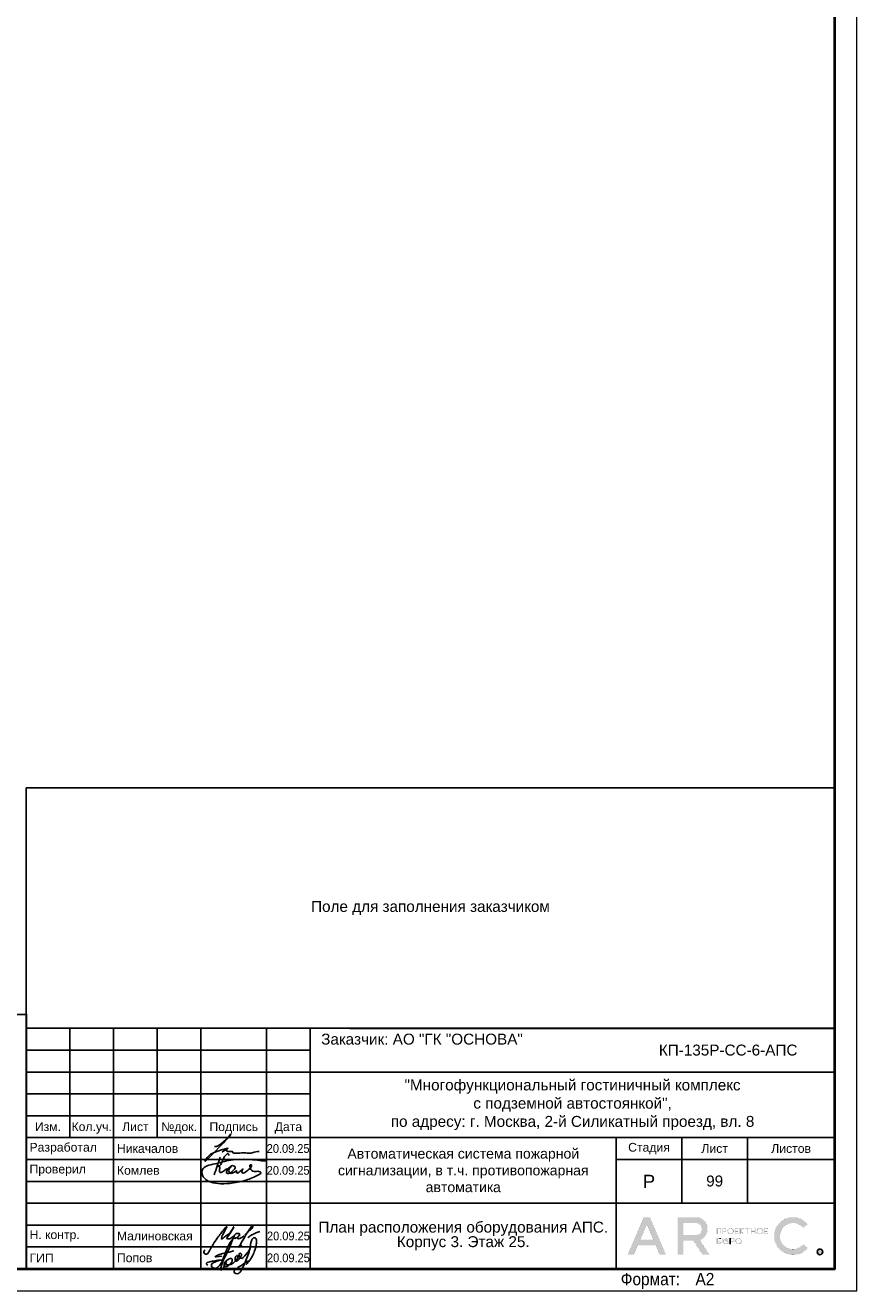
# Model space of a CAD drawing. Header units: millimetres. Extents: x -195178 to 1761886, y 140622 to 301105.
# Tile 116 of 131: x 1393003 to 1412022, y 182305 to 211237. Entities that reach past the tile are written whole.
import ezdxf
from ezdxf.enums import TextEntityAlignment as Align

# ---------------------------------------------------------------- set-up
doc = ezdxf.new("R2010")
doc.units = ezdxf.units.MM
doc.layers.get('Defpoints').update_dxf_attribs({"color": 252})
for name, color, linetype, lineweight in [('DB CP Оформление', 7, 'Continuous', 25), ('Охрана входов', 252, 'Continuous', 30), ('Рамка', 7, 'Continuous', 18)]:
    doc.layers.add(name, color=color, linetype=linetype, lineweight=lineweight)
doc.layers.add('DB CP Подписи', color=7, linetype='Continuous', lineweight=25, true_color=0x0a45f5)
doc.layers.add('Автоматика', color=1, linetype='Continuous')
doc.layers.add('формат', color=250, linetype='Continuous')
doc.styles.add('Arial', font='arial.ttf', dxfattribs={"width": 0.9, "height": 699.9999999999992})
doc.styles.add('CP.Text', font='arial.ttf')
doc.styles.add('CP.Text дата', font='arial.ttf', dxfattribs={"width": 0.9})

# ---------------------------------------------------------------- blocks, each defined once
blk = doc.blocks.new('*U57')
at = {"color": 0, "lineweight": 0}
blk.add_lwpolyline([(-841, 3.464264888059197e-14), (6.661338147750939e-14, 6.661338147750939e-14), (-1.377945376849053e-14, 594.0000000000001), (-841.0000000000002, 594.0000000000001)], close=True, dxfattribs=at)
at = {"lineweight": 40}
blk.add_lwpolyline([(-821, 5.000000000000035), (-4.999999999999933, 5.000000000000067), (-5.000000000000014, 589.0000000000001), (-821.0000000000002, 589.0000000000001)], close=True, dxfattribs=at)
at = {"style": 'Arial', "width": 0.9}
blk.add_text('Формат:', height=2.8, dxfattribs=at).set_placement((-53.97311837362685, 1.250000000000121))
at = {"style": 'Arial', "width": 0.9, "flags": 8}
blk.add_attdef('FORMAT', (-36.87188609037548, 1.257088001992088), '', height=2.8, dxfattribs=at)
blk = doc.blocks.new('Попов')
at = {"layer": 'DB CP Подписи', "color": 160, "true_color": 0x0a45f5}
for points in [[(7.394956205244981, 7.032094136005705), (4.284556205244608, 0.8400941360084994), (3.982156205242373, 0.4944941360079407), (3.665356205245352, 0.2583778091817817), (3.190156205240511, 0.09837780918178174), (2.801356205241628, 0.2064941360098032), (2.509696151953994, 0.451294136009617), (2.383756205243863, 0.7680941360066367), (2.429696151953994, 0.9984941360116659), (2.62855620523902, 1.243294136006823), (3.319756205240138, 1.603294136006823), (3.895756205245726, 1.848094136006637), (4.370956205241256, 1.992094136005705), (4.918156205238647, 1.992094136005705)], [(5.979696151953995, 4.069175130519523), (4.859696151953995, -0.1216221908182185), (5.311356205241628, 0.624094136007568), (5.311356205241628, 0.8688941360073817), (5.624396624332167, 1.697142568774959), (6.247356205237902, 2.150494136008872), (6.650556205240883, 2.323294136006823), (6.909756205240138, 2.323294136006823), (7.125756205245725, 2.150494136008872), (7.125756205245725, 1.747294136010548), (6.82335620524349, 1.243294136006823), (6.333756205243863, 0.7968941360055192), (5.714556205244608, 0.5088941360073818), (5.412156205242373, 0.5952941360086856), (5.49855620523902, 1.286494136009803), (5.817585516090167, 1.879286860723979), (5.714556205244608, 1.286494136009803), (5.829756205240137, 0.9552941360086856), (6.146556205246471, 0.8832941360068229), (6.794556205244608, 1.012894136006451), (7.528956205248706, 1.459294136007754), (8.119356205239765, 2.064094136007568), (8.407356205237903, 2.510494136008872), (8.407356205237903, 2.899294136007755), (8.320956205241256, 3.028894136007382), (8.090556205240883, 2.956894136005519), (7.816956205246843, 2.366494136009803), (7.816956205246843, 1.963294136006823), (7.989756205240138, 1.776094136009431), (8.364156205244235, 1.891294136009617), (8.82495620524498, 2.323294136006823), (9.055356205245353, 2.697694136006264), (9.271356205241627, 3.302494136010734), (9.012156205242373, 3.561694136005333), (8.882556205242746, 3.561694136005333), (8.709696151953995, 3.3600941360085), (8.709696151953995, 2.978377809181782), (9.039696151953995, 2.408377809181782), (10.349696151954, 3.378377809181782), (11.11969615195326, 4.410259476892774), (11.27818451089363, 5.133235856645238), (11.35539592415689, 5.654323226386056), (11.38831620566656, 5.819447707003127), (11.35539592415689, 5.654323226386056)], [(7.394956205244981, 7.032094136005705), (6.962956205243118, 6.427294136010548), (4.918156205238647, 1.992094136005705)], [(8.094156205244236, 0.03369413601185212), (8.828556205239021, 0.5520941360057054), (9.980556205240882, 1.272094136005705), (10.85895620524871, 1.761694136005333), (10.41255620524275, 1.084894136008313), (11.57895620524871, 2.611294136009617), (12.16935620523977, 3.84969413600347), (12.471756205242, 4.713694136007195), (12.629696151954, 5.419294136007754), (12.689696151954, 6.2400941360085), (12.54375620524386, 6.945694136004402), (12.34215620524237, 7.075294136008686), (12.03975620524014, 7.075294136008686), (11.64969615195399, 6.6000941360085), (11.379696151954, 5.779294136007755), (11.21895620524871, 4.728094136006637), (10.72935620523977, 3.014494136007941), (9.418956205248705, 0.0336941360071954)], [(3.521356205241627, 2.971294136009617), (3.294445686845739, 2.859738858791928), (4.789696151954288, 2.859738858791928)], [(3.521356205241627, 2.971294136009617), (4.126156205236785, 3.244894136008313), (4.932556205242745, 3.475294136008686), (6.444556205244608, 3.835294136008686), (7.495756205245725, 4.080094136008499)], [(1.534156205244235, 0.8688941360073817), (1.303756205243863, 1.041694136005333), (1.217356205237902, 1.214494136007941), (1.447756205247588, 1.416094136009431), (2.038156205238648, 1.603294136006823), (2.815756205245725, 1.761694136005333), (3.506956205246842, 1.876894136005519), (4.357209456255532, 1.989153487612), (4.918156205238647, 1.992094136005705)]]:
    blk.add_spline(points, degree=3, dxfattribs=at)
at = {"layer": 'DB CP Подписи'}
blk.add_spline([(8.094156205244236, 0.03369413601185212), (7.791756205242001, -0.2544480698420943), (7.618956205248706, -0.4847058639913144), (7.618956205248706, -0.8015058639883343), (7.950156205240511, -1.060705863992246), (8.569356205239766, -1.060705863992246), (8.943756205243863, -0.7583058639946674), (9.116556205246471, -0.4991058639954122), (9.418956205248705, 0.0336941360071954)], degree=3, dxfattribs=at)
blk = doc.blocks.new('A$Cf51998ab')
at = {"layer": 'DB CP Подписи'}
for points in [[(2.024743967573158, 7.175397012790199), (0.02474396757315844, 3.175397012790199), (2.524743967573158, 0.1753970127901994), (9.524743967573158, 6.675397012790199), (17.02474396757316, 19.1753970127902), (23.52474396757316, 28.6753970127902), (29.02474396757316, 35.6753970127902), (35.52474396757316, 43.6753970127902), (36.52474396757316, 44.6753970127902), (30.02474396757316, 30.6753970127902), (28.52474396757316, 26.1753970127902), (28.52474396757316, 25.1753970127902), (31.52474396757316, 26.6753970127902), (36.02474396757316, 30.1753970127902), (43.52474396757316, 36.1753970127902), (45.52474396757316, 39.1753970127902), (47.52474396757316, 42.6753970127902), (47.52474396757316, 43.1753970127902), (48.02474396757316, 44.1753970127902), (40.52474396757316, 31.1753970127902), (37.52474396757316, 25.6753970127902), (40.52474396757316, 25.1753970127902), (47.02474396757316, 28.6753970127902), (47.52474396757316, 29.1753970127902)], [(66.52474396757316, 31.6753970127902), (75.02474396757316, 39.1753970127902), (79.02474396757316, 43.6753970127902), (79.52474396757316, 46.6753970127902), (75.02474396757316, 41.6753970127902), (69.02474396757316, 32.6753970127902), (61.02474396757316, 18.6753970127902), (57.02474396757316, 11.6753970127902), (61.52474396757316, 15.6753970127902)], [(57.52474396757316, 34.1753970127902), (54.52474396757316, 34.1753970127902), (50.02474396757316, 31.1753970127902), (49.52474396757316, 26.1753970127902), (54.02474396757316, 27.6753970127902), (56.02474396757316, 29.1753970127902), (58.02474396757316, 33.1753970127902), (57.52474396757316, 34.1753970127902)], [(59.02474396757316, 30.6753970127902), (55.49455854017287, 28.71229258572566), (55.52474396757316, 25.6753970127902), (57.52474396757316, 25.6753970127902), (62.02474396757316, 27.6753970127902), (65.02474396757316, 29.6753970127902), (65.52474396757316, 30.1753970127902)], [(71.80259313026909, 27.23596012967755), (75.18207571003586, 30.02247973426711), (81.43411698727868, 33.40007838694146), (87.77064376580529, 36.27103771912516), (91.06563812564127, 37.45319772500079)]]:
    blk.add_spline(points, degree=3, dxfattribs=at)
blk = doc.blocks.new('Лого')
at = {"layer": 'DB CP Оформление'}
h = blk.add_hatch(color=0, dxfattribs=at)
edge = h.paths.add_edge_path()
edge.add_line((-3.149615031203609, 491.8564630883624), (-2.145539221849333, 491.0307320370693))
edge.add_arc((-5.466713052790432, 493.7619962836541), 4.300000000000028, 39.43316774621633, 320.5668322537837, ccw=False)
edge.add_line((-2.145539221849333, 496.4932605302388), (-3.149615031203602, 495.6675294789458))
edge.add_arc((-5.466713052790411, 493.7619962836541), 3.000000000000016, 39.43316774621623, 320.5668322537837)
edge = h.paths.add_edge_path()
edge.add_arc((0.7039796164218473, 490.1453402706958), 0.65, 0, 360)
h.paths.add_polyline_path([(-38.91856638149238, 496.3972109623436), (-37.43639440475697, 492.9290438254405), (-40.40073835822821, 492.9290438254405)], flags=16)
edge = h.paths.add_edge_path(flags=16)
edge.add_line((-30.56831019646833, 493.9825875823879), (-27.63778042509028, 493.9825875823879))
edge.add_arc((-27.63778042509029, 495.2825875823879), 1.299999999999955, 270.0000000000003, 360.0000000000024)
edge.add_line((-26.33778042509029, 495.2825875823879), (-26.33778042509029, 495.4512324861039))
edge.add_arc((-27.63778042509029, 495.4512324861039), 1.300000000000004, 359.9999999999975, 449.9999999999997)
edge.add_line((-27.63778042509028, 496.7512324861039), (-30.56831019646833, 496.7512324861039))
edge.add_line((-30.56831019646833, 496.7512324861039), (-30.56831019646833, 493.9825875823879))
h.paths.add_polyline_path([(-35.9689509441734, 489.4953402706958), (-36.88082038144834, 491.6290438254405), (-40.956312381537, 491.6290438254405), (-41.8681818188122, 489.4953402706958), (-43.28192242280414, 489.4953402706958), (-39.6254366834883, 498.0512324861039), (-38.21169607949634, 498.0512324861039), (-34.55521034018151, 489.4953402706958)])
edge = h.paths.add_edge_path()
edge.add_line((-30.56831019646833, 489.4953402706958), (-31.86831019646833, 489.4953402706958))
edge.add_line((-31.86831019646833, 489.4953402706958), (-31.86831019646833, 498.0512324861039))
edge.add_line((-31.86831019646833, 498.0512324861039), (-27.63778042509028, 498.0512324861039))
edge.add_arc((-27.63778042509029, 495.4512324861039), 2.600000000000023, 0, 89.99999999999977, ccw=False)
edge.add_line((-25.03778042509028, 495.4512324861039), (-25.03778042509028, 495.2825875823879))
edge.add_arc((-27.63778042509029, 495.2825875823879), 2.600000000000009, -70.23716168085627, 0, ccw=False)
edge.add_line((-26.75864866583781, 492.8357268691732), (-24.6131234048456, 489.4953402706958))
edge.add_line((-24.6131234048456, 489.4953402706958), (-26.15818166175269, 489.4953402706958))
edge.add_line((-26.15818166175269, 489.4953402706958), (-28.20534579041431, 492.6825875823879))
edge.add_line((-28.20534579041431, 492.6825875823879), (-30.56831019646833, 492.6825875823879))
edge.add_line((-30.56831019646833, 492.6825875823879), (-30.56831019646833, 489.4953402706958))
edge = h.paths.add_edge_path(flags=16)
edge.add_line((-21.27053753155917, 492.6928723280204), (-21.27053753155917, 492.5228723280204))
edge.add_arc((-20.82053753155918, 492.5228723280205), 0.4499999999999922, 180.0000000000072, 270.0000000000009)
edge.add_line((-20.82053753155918, 492.0728723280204), (-20.69150461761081, 492.0728723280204))
edge.add_arc((-20.6915046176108, 492.5228723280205), 0.4500000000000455, 269.9999999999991, 359.9999999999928)
edge.add_line((-20.24150461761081, 492.5228723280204), (-20.24150461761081, 492.6928723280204))
edge.add_arc((-20.69150461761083, 492.6928723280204), 0.4500000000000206, 0, 89.99999999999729)
edge.add_line((-20.69150461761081, 493.1428723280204), (-20.82053753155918, 493.1428723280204))
edge.add_arc((-20.82053753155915, 492.6928723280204), 0.4500000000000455, 90.00000000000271, 180)
edge = h.paths.add_edge_path(flags=17)
edge.add_line((-21.62964566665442, 491.9228723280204), (-21.62964566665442, 492.5328723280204))
edge.add_line((-21.62964566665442, 492.5328723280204), (-21.45053753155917, 492.5328723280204))
edge.add_line((-21.45053753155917, 492.5328723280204), (-21.45053753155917, 492.5228723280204))
edge.add_arc((-20.85053753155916, 492.5228723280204), 0.6000000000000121, 180, 269.999999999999)
edge.add_line((-20.85053753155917, 491.9228723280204), (-20.66150461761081, 491.9228723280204))
edge.add_arc((-20.66150461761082, 492.5228723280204), 0.6000000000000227, 270.000000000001, 360)
edge.add_line((-20.06150461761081, 492.5228723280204), (-20.06150461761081, 492.6928723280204))
edge.add_arc((-20.66150461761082, 492.6928723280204), 0.6000000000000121, 0, 89.99999999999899)
edge.add_line((-20.66150461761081, 493.2928723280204), (-20.85053753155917, 493.2928723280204))
edge.add_arc((-20.85053753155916, 492.6928723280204), 0.6000000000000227, 90.00000000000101, 180)
edge.add_line((-21.45053753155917, 492.6928723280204), (-21.45053753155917, 492.6828723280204))
edge.add_line((-21.45053753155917, 492.6828723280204), (-21.62964566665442, 492.6828723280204))
edge.add_line((-21.62964566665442, 492.6828723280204), (-21.62964566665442, 493.2928723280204))
edge.add_line((-21.62964566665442, 493.2928723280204), (-21.80964566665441, 493.2928723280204))
edge.add_line((-21.80964566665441, 493.2928723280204), (-21.80964566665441, 491.9228723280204))
edge.add_line((-21.80964566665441, 491.9228723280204), (-21.62964566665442, 491.9228723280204))
edge = h.paths.add_edge_path(flags=16)
edge.add_line((-18.44160413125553, 492.6928723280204), (-18.44160413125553, 492.5228723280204))
edge.add_arc((-17.99160413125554, 492.5228723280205), 0.4499999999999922, 180.0000000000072, 270.0000000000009)
edge.add_line((-17.99160413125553, 492.0728723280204), (-17.86257121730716, 492.0728723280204))
edge.add_arc((-17.86257121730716, 492.5228723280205), 0.4500000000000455, 269.9999999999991, 359.9999999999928)
edge.add_line((-17.41257121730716, 492.5228723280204), (-17.41257121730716, 492.6928723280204))
edge.add_arc((-17.86257121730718, 492.6928723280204), 0.4500000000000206, 0, 89.99999999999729)
edge.add_line((-17.86257121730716, 493.1428723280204), (-17.99160413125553, 493.1428723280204))
edge.add_arc((-17.99160413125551, 492.6928723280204), 0.4500000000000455, 90.00000000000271, 180)
edge = h.paths.add_edge_path()
edge.add_line((-18.62160413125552, 492.6928723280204), (-18.62160413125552, 492.5228723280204))
edge.add_arc((-18.02160413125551, 492.5228723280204), 0.6000000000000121, 180, 269.999999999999)
edge.add_line((-18.02160413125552, 491.9228723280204), (-17.83257121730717, 491.9228723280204))
edge.add_arc((-17.83257121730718, 492.5228723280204), 0.6000000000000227, 270.000000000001, 360)
edge.add_line((-17.23257121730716, 492.5228723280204), (-17.23257121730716, 492.6928723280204))
edge.add_arc((-17.83257121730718, 492.6928723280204), 0.6000000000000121, 0, 89.99999999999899)
edge.add_line((-17.83257121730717, 493.2928723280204), (-18.02160413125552, 493.2928723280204))
edge.add_arc((-18.02160413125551, 492.6928723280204), 0.6000000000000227, 90.00000000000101, 180)
edge = h.paths.add_edge_path(flags=16)
edge.add_line((-13.61226025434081, 494.9777851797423), (-13.61226025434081, 494.8077851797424))
edge.add_arc((-13.16226025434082, 494.8077851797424), 0.4499999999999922, 180.0000000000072, 270.0000000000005)
edge.add_line((-13.16226025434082, 494.3577851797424), (-13.03322734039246, 494.3577851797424))
edge.add_arc((-13.03322734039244, 494.8077851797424), 0.4500000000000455, 269.9999999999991, 359.9999999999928)
edge.add_line((-12.58322734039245, 494.8077851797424), (-12.58322734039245, 494.9777851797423))
edge.add_arc((-13.03322734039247, 494.9777851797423), 0.4500000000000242, 0, 89.99999999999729)
edge.add_line((-13.03322734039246, 495.4277851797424), (-13.16226025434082, 495.4277851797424))
edge.add_arc((-13.16226025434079, 494.9777851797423), 0.4500000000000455, 90.00000000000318, 180)
edge = h.paths.add_edge_path()
edge.add_line((-13.79226025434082, 494.9777851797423), (-13.79226025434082, 494.8077851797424))
edge.add_arc((-13.19226025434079, 494.8077851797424), 0.6000000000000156, 180, 269.9999999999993)
edge.add_line((-13.19226025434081, 494.2077851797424), (-13.00322734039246, 494.2077851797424))
edge.add_arc((-13.00322734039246, 494.8077851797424), 0.6000000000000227, 270.000000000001, 360)
edge.add_line((-12.40322734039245, 494.8077851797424), (-12.40322734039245, 494.9777851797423))
edge.add_arc((-13.00322734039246, 494.9777851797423), 0.6000000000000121, 0, 89.99999999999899)
edge.add_line((-13.00322734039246, 495.5777851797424), (-13.19226025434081, 495.5777851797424))
edge.add_arc((-13.19226025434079, 494.9777851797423), 0.6000000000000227, 90.00000000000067, 180)
edge = h.paths.add_edge_path(flags=16)
edge.add_line((-20.28705089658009, 494.9777851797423), (-20.28705089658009, 494.8077851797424))
edge.add_arc((-19.8370508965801, 494.8077851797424), 0.4499999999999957, 180.0000000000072, 270.0000000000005)
edge.add_line((-19.83705089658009, 494.3577851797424), (-19.70801798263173, 494.3577851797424))
edge.add_arc((-19.70801798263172, 494.8077851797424), 0.4500000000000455, 269.9999999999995, 359.9999999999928)
edge.add_line((-19.25801798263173, 494.8077851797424), (-19.25801798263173, 494.9777851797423))
edge.add_arc((-19.70801798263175, 494.9777851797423), 0.4500000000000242, 0, 89.99999999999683)
edge.add_line((-19.70801798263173, 495.4277851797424), (-19.83705089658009, 495.4277851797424))
edge.add_arc((-19.83705089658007, 494.9777851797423), 0.4500000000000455, 90.00000000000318, 180)
edge = h.paths.add_edge_path()
edge.add_line((-20.46705089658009, 494.9777851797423), (-20.46705089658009, 494.8077851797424))
edge.add_arc((-19.86705089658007, 494.8077851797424), 0.6000000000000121, 180, 269.999999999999)
edge.add_line((-19.86705089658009, 494.2077851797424), (-19.67801798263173, 494.2077851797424))
edge.add_arc((-19.67801798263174, 494.8077851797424), 0.6000000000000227, 270.000000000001, 360)
edge.add_line((-19.07801798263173, 494.8077851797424), (-19.07801798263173, 494.9777851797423))
edge.add_arc((-19.67801798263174, 494.9777851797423), 0.6000000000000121, 0, 89.99999999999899)
edge.add_line((-19.67801798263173, 495.5777851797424), (-19.86705089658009, 495.5777851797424))
edge.add_arc((-19.86705089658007, 494.9777851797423), 0.6000000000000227, 90.00000000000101, 180)
edge = h.paths.add_edge_path(flags=16)
edge.add_arc((-19.22667760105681, 492.7878723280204), 0.1800000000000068, 270.0000000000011, 360)
edge.add_line((-19.04667760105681, 492.7878723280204), (-19.0466776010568, 492.9328723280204))
edge.add_arc((-19.22667760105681, 492.9328723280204), 0.1800000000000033, 0, 89.99999999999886)
edge.add_line((-19.2266776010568, 493.1128723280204), (-19.63443714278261, 493.1128723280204))
edge.add_line((-19.63443714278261, 493.1128723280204), (-19.6344371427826, 492.6078723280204))
edge.add_line((-19.6344371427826, 492.6078723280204), (-19.22667760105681, 492.6078723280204))
edge = h.paths.add_edge_path()
edge.add_line((-19.63443714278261, 491.9228723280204), (-19.81443714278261, 491.9228723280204))
edge.add_line((-19.81443714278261, 491.9228723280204), (-19.81443714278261, 493.2928723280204))
edge.add_line((-19.81443714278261, 493.2928723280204), (-19.2266776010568, 493.2928723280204))
edge.add_arc((-19.2266776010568, 492.9328723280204), 0.3600000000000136, 0, 89.99999999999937, ccw=False)
edge.add_line((-18.8666776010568, 492.9328723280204), (-18.86667760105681, 492.7878723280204))
edge.add_arc((-19.22667760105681, 492.7878723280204), 0.3600000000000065, -89.99999999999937, 0, ccw=False)
edge.add_line((-19.22667760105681, 492.4278723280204), (-19.63443714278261, 492.4278723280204))
edge.add_line((-19.63443714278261, 492.4278723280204), (-19.63443714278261, 491.9228723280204))
edge = h.paths.add_edge_path(flags=16)
edge.add_line((-22.41432519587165, 492.0728723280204), (-22.81592550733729, 492.0728723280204))
edge.add_line((-22.81592550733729, 492.0728723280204), (-22.81592550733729, 492.5700955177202))
edge.add_line((-22.81592550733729, 492.5700955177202), (-22.41432519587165, 492.5700955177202))
edge.add_arc((-22.41432519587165, 492.3900955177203), 0.17999999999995, -1.807620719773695e-11, 89.99999999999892, ccw=False)
edge.add_line((-22.23432519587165, 492.3900955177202), (-22.23432519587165, 492.2528723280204))
edge.add_arc((-22.41432519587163, 492.2528723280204), 0.1799999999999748, -90.00000000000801, 0, ccw=False)
h.paths.add_polyline_path([(-16.95626591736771, 495.5777851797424), (-17.51223811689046, 494.9677851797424), (-17.55459530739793, 494.9677851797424), (-17.55459530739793, 495.5777851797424), (-17.73459530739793, 495.5777851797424), (-17.73459530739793, 494.2077851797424), (-17.55459530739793, 494.2077851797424), (-17.55459530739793, 494.8177851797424), (-17.47826675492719, 494.8177851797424), (-16.92229455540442, 494.2077851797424), (-16.67874821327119, 494.2077851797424), (-17.32006333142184, 494.9114214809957), (-16.71271957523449, 495.5777851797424)])
edge = h.paths.add_edge_path()
edge.add_line((-22.10894538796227, 493.1128723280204), (-22.8159255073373, 493.1128723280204))
edge.add_line((-22.8159255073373, 493.1128723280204), (-22.81592550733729, 492.7200955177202))
edge.add_line((-22.81592550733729, 492.7200955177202), (-22.41432519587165, 492.7200955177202))
edge.add_arc((-22.41432519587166, 492.3600955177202), 0.3600000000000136, 0, 89.99999999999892, ccw=False)
edge.add_line((-22.05432519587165, 492.3600955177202), (-22.05432519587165, 492.2828723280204))
edge.add_arc((-22.41432519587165, 492.2828723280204), 0.3600000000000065, -89.99999999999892, 0, ccw=False)
edge.add_line((-22.41432519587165, 491.9228723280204), (-23.01592550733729, 491.9228723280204))
edge.add_line((-23.01592550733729, 491.9228723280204), (-23.01592550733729, 493.2928723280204))
edge.add_line((-23.01592550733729, 493.2928723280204), (-22.10894538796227, 493.2928723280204))
edge.add_line((-22.10894538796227, 493.2928723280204), (-22.10894538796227, 493.1128723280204))
h.paths.add_polyline_path([(-15.99401623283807, 495.3977851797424), (-16.45775531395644, 495.3977851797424), (-16.45775531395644, 495.5777851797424), (-15.35027715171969, 495.5777851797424), (-15.35027715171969, 495.3977851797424), (-15.81401623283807, 495.3977851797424), (-15.81401623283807, 494.2077851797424), (-15.99401623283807, 494.2077851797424)])
h.paths.add_polyline_path([(-14.219327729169, 494.9827851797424), (-14.219327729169, 495.5777851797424), (-14.039327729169, 495.5777851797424), (-14.039327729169, 494.2077851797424), (-14.219327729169, 494.2077851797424), (-14.219327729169, 494.8027851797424), (-14.92320967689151, 494.8027851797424), (-14.92320967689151, 494.2077851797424), (-15.10320967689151, 494.2077851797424), (-15.10320967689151, 495.5777851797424), (-14.92320967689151, 495.5777851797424), (-14.92320967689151, 494.9827851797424)])
h.paths.add_polyline_path([(-11.97615986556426, 494.8027851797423), (-11.97615986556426, 494.3877851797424), (-11.30687213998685, 494.3877851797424), (-11.30687213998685, 494.2077851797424), (-12.15615986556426, 494.2077851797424), (-12.15615986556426, 495.5777851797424), (-11.30687213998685, 495.5777851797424), (-11.30687213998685, 495.3977851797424), (-11.97615986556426, 495.3977851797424), (-11.97615986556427, 494.9827851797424), (-11.34484040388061, 494.9827851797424), (-11.34484040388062, 494.8027851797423)])
edge = h.paths.add_edge_path(flags=16)
edge.add_arc((-21.07411837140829, 495.0727851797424), 0.1800000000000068, 270.0000000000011, 360)
edge.add_line((-20.89411837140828, 495.0727851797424), (-20.89411837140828, 495.2177851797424))
edge.add_arc((-21.07411837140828, 495.2177851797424), 0.1800000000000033, 0, 89.99999999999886)
edge.add_line((-21.07411837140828, 495.3977851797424), (-21.48187791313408, 495.3977851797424))
edge.add_line((-21.48187791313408, 495.3977851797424), (-21.48187791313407, 494.8927851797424))
edge.add_line((-21.48187791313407, 494.8927851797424), (-21.07411837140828, 494.8927851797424))
h.paths.add_polyline_path([(-22.81592550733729, 494.2077851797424), (-23.01592550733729, 494.2077851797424), (-23.01592550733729, 495.5777851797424), (-21.90894538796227, 495.5777851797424), (-21.90894538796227, 494.2077851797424), (-22.10894538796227, 494.2077851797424), (-22.10894538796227, 495.3977851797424), (-22.81592550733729, 495.3977851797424)])
h.paths.add_polyline_path([(-18.65095050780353, 494.8027851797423), (-18.65095050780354, 494.3877851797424), (-17.98166278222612, 494.3877851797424), (-17.98166278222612, 494.2077851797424), (-18.83095050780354, 494.2077851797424), (-18.83095050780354, 495.5777851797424), (-17.98166278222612, 495.5777851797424), (-17.98166278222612, 495.3977851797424), (-18.65095050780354, 495.3977851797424), (-18.65095050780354, 494.9827851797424), (-18.01963104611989, 494.9827851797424), (-18.01963104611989, 494.8027851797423)])
edge = h.paths.add_edge_path()
edge.add_line((-21.48187791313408, 494.2077851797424), (-21.66187791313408, 494.2077851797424))
edge.add_line((-21.66187791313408, 494.2077851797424), (-21.66187791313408, 495.5777851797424))
edge.add_line((-21.66187791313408, 495.5777851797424), (-21.07411837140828, 495.5777851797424))
edge.add_arc((-21.07411837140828, 495.2177851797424), 0.3600000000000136, 0, 89.99999999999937, ccw=False)
edge.add_line((-20.71411837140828, 495.2177851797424), (-20.71411837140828, 495.0727851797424))
edge.add_arc((-21.07411837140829, 495.0727851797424), 0.3600000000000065, -89.99999999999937, 0, ccw=False)
edge.add_line((-21.07411837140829, 494.7127851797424), (-21.48187791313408, 494.7127851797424))
edge.add_line((-21.48187791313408, 494.7127851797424), (-21.48187791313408, 494.2077851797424))
edge = h.paths.add_edge_path()
edge.add_line((-19.81443714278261, 493.2928723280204), (-19.81443714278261, 491.9228723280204))
edge.add_line((-22.10894538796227, 493.2928723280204), (-22.10894538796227, 493.1128723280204))
at = {"layer": 'DB CP Оформление', "color": 0}
for p, q in [((-22.10894538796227, 493.2928723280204), (-22.10894538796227, 493.1128723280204)), ((-19.81443714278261, 493.2928723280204), (-19.81443714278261, 491.9228723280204))]:
    blk.add_line(p, q, dxfattribs=at)
at = {"layer": 'DB CP Оформление', "color": 0, "const_width": 0.01}
for points in [[(-35.9689509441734, 489.4953402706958), (-36.88082038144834, 491.6290438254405), (-40.956312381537, 491.6290438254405), (-41.8681818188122, 489.4953402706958), (-43.28192242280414, 489.4953402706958), (-39.6254366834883, 498.0512324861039), (-38.21169607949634, 498.0512324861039), (-34.55521034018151, 489.4953402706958)], [(-38.91856638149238, 496.3972109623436), (-37.43639440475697, 492.9290438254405), (-40.40073835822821, 492.9290438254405)], [(-22.81592550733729, 494.2077851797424), (-23.01592550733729, 494.2077851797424), (-23.01592550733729, 495.5777851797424), (-21.90894538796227, 495.5777851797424), (-21.90894538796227, 494.2077851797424), (-22.10894538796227, 494.2077851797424), (-22.10894538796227, 495.3977851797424), (-22.81592550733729, 495.3977851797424)], [(-18.65095050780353, 494.8027851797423), (-18.65095050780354, 494.3877851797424), (-17.98166278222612, 494.3877851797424), (-17.98166278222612, 494.2077851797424), (-18.83095050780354, 494.2077851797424), (-18.83095050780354, 495.5777851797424), (-17.98166278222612, 495.5777851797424), (-17.98166278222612, 495.3977851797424), (-18.65095050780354, 495.3977851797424), (-18.65095050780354, 494.9827851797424), (-18.01963104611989, 494.9827851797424), (-18.01963104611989, 494.8027851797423)], [(-16.95626591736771, 495.5777851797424), (-17.51223811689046, 494.9677851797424), (-17.55459530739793, 494.9677851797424), (-17.55459530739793, 495.5777851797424), (-17.73459530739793, 495.5777851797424), (-17.73459530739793, 494.2077851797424), (-17.55459530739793, 494.2077851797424), (-17.55459530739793, 494.8177851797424), (-17.47826675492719, 494.8177851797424), (-16.92229455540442, 494.2077851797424), (-16.67874821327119, 494.2077851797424), (-17.32006333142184, 494.9114214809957), (-16.71271957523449, 495.5777851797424)], [(-15.99401623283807, 495.3977851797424), (-16.45775531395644, 495.3977851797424), (-16.45775531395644, 495.5777851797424), (-15.35027715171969, 495.5777851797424), (-15.35027715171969, 495.3977851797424), (-15.81401623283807, 495.3977851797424), (-15.81401623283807, 494.2077851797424), (-15.99401623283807, 494.2077851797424)], [(-14.219327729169, 494.9827851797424), (-14.219327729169, 495.5777851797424), (-14.039327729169, 495.5777851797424), (-14.039327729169, 494.2077851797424), (-14.219327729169, 494.2077851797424), (-14.219327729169, 494.8027851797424), (-14.92320967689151, 494.8027851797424), (-14.92320967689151, 494.2077851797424), (-15.10320967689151, 494.2077851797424), (-15.10320967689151, 495.5777851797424), (-14.92320967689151, 495.5777851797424), (-14.92320967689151, 494.9827851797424)], [(-11.97615986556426, 494.8027851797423), (-11.97615986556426, 494.3877851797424), (-11.30687213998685, 494.3877851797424), (-11.30687213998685, 494.2077851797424), (-12.15615986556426, 494.2077851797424), (-12.15615986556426, 495.5777851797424), (-11.30687213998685, 495.5777851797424), (-11.30687213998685, 495.3977851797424), (-11.97615986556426, 495.3977851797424), (-11.97615986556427, 494.9827851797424), (-11.34484040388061, 494.9827851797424), (-11.34484040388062, 494.8027851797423)]]:
    blk.add_lwpolyline(points, close=True, dxfattribs=at)
for points in [[(-30.56831019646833, 489.4953402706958), (-31.86831019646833, 489.4953402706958), (-31.86831019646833, 498.0512324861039), (-27.63778042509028, 498.0512324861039, -0.414213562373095), (-25.03778042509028, 495.4512324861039), (-25.03778042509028, 495.2825875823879, -0.316436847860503), (-26.75864866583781, 492.8357268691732), (-24.6131234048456, 489.4953402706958), (-26.15818166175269, 489.4953402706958), (-28.20534579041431, 492.6825875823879), (-30.56831019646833, 492.6825875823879)], [(-3.149615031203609, 491.8564630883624), (-2.145539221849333, 491.0307320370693, -2.790346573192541), (-2.145539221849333, 496.4932605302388), (-3.149615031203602, 495.6675294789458, 2.790346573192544)], [(-30.56831019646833, 493.9825875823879), (-27.63778042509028, 493.9825875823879, 0.414213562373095), (-26.33778042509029, 495.2825875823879), (-26.33778042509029, 495.4512324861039, 0.414213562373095), (-27.63778042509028, 496.7512324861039), (-30.56831019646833, 496.7512324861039)], [(-21.48187791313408, 494.2077851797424), (-21.66187791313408, 494.2077851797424), (-21.66187791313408, 495.5777851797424), (-21.07411837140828, 495.5777851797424, -0.4142135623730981), (-20.71411837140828, 495.2177851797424), (-20.71411837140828, 495.0727851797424, -0.4142135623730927), (-21.07411837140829, 494.7127851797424), (-21.48187791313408, 494.7127851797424)], [(-21.07411837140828, 494.8927851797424, 0.4142135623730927), (-20.89411837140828, 495.0727851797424), (-20.89411837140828, 495.2177851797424, 0.4142135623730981), (-21.07411837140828, 495.3977851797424), (-21.48187791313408, 495.3977851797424), (-21.48187791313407, 494.8927851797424)], [(-20.46705089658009, 494.9777851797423), (-20.46705089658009, 494.8077851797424, 0.414213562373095), (-19.86705089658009, 494.2077851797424), (-19.67801798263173, 494.2077851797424, 0.414213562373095), (-19.07801798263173, 494.8077851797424), (-19.07801798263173, 494.9777851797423, 0.414213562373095), (-19.67801798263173, 495.5777851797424), (-19.86705089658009, 495.5777851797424, 0.414213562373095)], [(-20.28705089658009, 494.9777851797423), (-20.28705089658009, 494.8077851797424, 0.414213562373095), (-19.83705089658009, 494.3577851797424), (-19.70801798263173, 494.3577851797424, 0.414213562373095), (-19.25801798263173, 494.8077851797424), (-19.25801798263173, 494.9777851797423, 0.414213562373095), (-19.70801798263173, 495.4277851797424), (-19.83705089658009, 495.4277851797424, 0.414213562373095)], [(-13.79226025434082, 494.9777851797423), (-13.79226025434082, 494.8077851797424, 0.414213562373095), (-13.19226025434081, 494.2077851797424), (-13.00322734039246, 494.2077851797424, 0.414213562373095), (-12.40322734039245, 494.8077851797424), (-12.40322734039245, 494.9777851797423, 0.414213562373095), (-13.00322734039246, 495.5777851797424), (-13.19226025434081, 495.5777851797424, 0.414213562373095)], [(-13.61226025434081, 494.9777851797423), (-13.61226025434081, 494.8077851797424, 0.414213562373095), (-13.16226025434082, 494.3577851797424), (-13.03322734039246, 494.3577851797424, 0.414213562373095), (-12.58322734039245, 494.8077851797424), (-12.58322734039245, 494.9777851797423, 0.414213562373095), (-13.03322734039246, 495.4277851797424), (-13.16226025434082, 495.4277851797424, 0.414213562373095)], [(-22.10894538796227, 493.1128723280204), (-22.8159255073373, 493.1128723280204), (-22.81592550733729, 492.7200955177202), (-22.41432519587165, 492.7200955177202, -0.4142135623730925), (-22.05432519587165, 492.3600955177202), (-22.05432519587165, 492.2828723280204, -0.4142135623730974), (-22.41432519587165, 491.9228723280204), (-23.01592550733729, 491.9228723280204), (-23.01592550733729, 493.2928723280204), (-22.10894538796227, 493.2928723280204)], [(-22.41432519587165, 492.0728723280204), (-22.81592550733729, 492.0728723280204), (-22.81592550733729, 492.5700955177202), (-22.41432519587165, 492.5700955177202, -0.4142135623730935), (-22.23432519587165, 492.3900955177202), (-22.23432519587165, 492.2528723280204, -0.4142135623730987)], [(-21.62964566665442, 491.9228723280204), (-21.62964566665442, 492.5328723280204), (-21.45053753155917, 492.5328723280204), (-21.45053753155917, 492.5228723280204, 0.414213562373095), (-20.85053753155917, 491.9228723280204), (-20.66150461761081, 491.9228723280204, 0.414213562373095), (-20.06150461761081, 492.5228723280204), (-20.06150461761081, 492.6928723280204, 0.414213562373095), (-20.66150461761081, 493.2928723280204), (-20.85053753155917, 493.2928723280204, 0.414213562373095), (-21.45053753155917, 492.6928723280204), (-21.45053753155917, 492.6828723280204), (-21.62964566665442, 492.6828723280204), (-21.62964566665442, 493.2928723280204), (-21.80964566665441, 493.2928723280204), (-21.80964566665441, 491.9228723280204)], [(-21.27053753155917, 492.6928723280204), (-21.27053753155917, 492.5228723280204, 0.414213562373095), (-20.82053753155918, 492.0728723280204), (-20.69150461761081, 492.0728723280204, 0.414213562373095), (-20.24150461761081, 492.5228723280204), (-20.24150461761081, 492.6928723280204, 0.414213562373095), (-20.69150461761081, 493.1428723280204), (-20.82053753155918, 493.1428723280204, 0.414213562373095)], [(-19.63443714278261, 491.9228723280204), (-19.81443714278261, 491.9228723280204), (-19.81443714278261, 493.2928723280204), (-19.2266776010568, 493.2928723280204, -0.4142135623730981), (-18.8666776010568, 492.9328723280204), (-18.86667760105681, 492.7878723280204, -0.4142135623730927), (-19.22667760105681, 492.4278723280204), (-19.63443714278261, 492.4278723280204)], [(-19.22667760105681, 492.6078723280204, 0.4142135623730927), (-19.04667760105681, 492.7878723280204), (-19.0466776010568, 492.9328723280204, 0.4142135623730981), (-19.2266776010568, 493.1128723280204), (-19.63443714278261, 493.1128723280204), (-19.6344371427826, 492.6078723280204)], [(-18.62160413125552, 492.6928723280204), (-18.62160413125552, 492.5228723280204, 0.414213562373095), (-18.02160413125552, 491.9228723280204), (-17.83257121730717, 491.9228723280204, 0.414213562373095), (-17.23257121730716, 492.5228723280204), (-17.23257121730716, 492.6928723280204, 0.414213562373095), (-17.83257121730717, 493.2928723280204), (-18.02160413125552, 493.2928723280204, 0.414213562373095)], [(-18.44160413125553, 492.6928723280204), (-18.44160413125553, 492.5228723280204, 0.414213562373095), (-17.99160413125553, 492.0728723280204), (-17.86257121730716, 492.0728723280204, 0.414213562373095), (-17.41257121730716, 492.5228723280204), (-17.41257121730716, 492.6928723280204, 0.414213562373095), (-17.86257121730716, 493.1428723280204), (-17.99160413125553, 493.1428723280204, 0.414213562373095)]]:
    blk.add_lwpolyline(points, format="xyb", close=True, dxfattribs=at)
at = {"layer": 'DB CP Оформление', "color": 0}
blk.add_circle((0.7039796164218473, 490.1453402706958), 0.65, dxfattribs=at)
at = {"layer": 'Defpoints', "color": 0}
blk.add_lwpolyline([(-45.89650028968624, 501.2732863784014), (4.103499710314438, 501.2732863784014), (4.103499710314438, 486.2732863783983), (-45.89650028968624, 486.2732863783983)], close=True, dxfattribs=at)
blk = doc.blocks.new('A$C5BE547C8')
at = {"layer": 'DB CP Подписи', "color": 160, "true_color": 0x0a45f5}
for points in [[(-36.17550682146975, 134.4371501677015), (61.71678818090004, 412.4869762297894)], [(12.77064067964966, 273.4620631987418), (54.9465189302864, 284.4855278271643), (94.154754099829, 355.2698806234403), (190.2780455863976, 461.4464249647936), (197.8667517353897, 439.9583000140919)], [(553.6754189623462, 292.4671654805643), (541.1363445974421, 294.8536106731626), (543.5881781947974, 221.3447915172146), (618.3679039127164, 188.8783703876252), (688.8570107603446, 181.5274854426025), (702.341915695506, 169.2760206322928), (655.1448083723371, 128.8461685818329), (445.8771119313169, 43.72502877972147), (210.5232081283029, -1.356840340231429), (25.1820216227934, -2.336883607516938), (-119.9528827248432, 30.00445333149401), (-207.229957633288, 105.4676031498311), (-226.8427679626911, 202.491644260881), (-177.8107121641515, 263.2541753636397), (-54.24994114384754, 301.4757719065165), (189.9297362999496, 360.2782164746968), (498.8316938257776, 377.9189649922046), (787.0024744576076, 349.3846527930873)], [(12.77064067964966, 273.4620631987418), (53.68175455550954, 259.2054039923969), (47.35787273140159, 207.3811667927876), (60.00563637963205, 173.2529950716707), (97.94904722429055, 183.3650324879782)], [(97.94904722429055, 183.3650324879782), (177.0679458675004, 224.8184770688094), (161.8986921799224, 163.5096667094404), (207.1457470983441, 161.4226177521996), (266.314922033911, 204.5548820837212), (296.9437179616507, 255.3396693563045), (253.785020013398, 280.3842265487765), (197.7158576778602, 243.8061435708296), (177.076149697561, 224.897245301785)], [(240.4512582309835, 278.160545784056), (216.6761126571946, 242.9138925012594), (193.0570860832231, 200.9501308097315), (214.3763311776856, 163.8837520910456), (260.4151262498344, 165.1061032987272), (324.2741268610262, 195.7046833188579), (317.2758679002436, 178.2197674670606), (323.3993369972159, 165.9803596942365), (371.5122399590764, 186.0879841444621), (421.3747226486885, 228.0517155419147), (401.2547955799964, 186.9622102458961), (414.3764636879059, 162.4833644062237), (464.2389463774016, 183.4652452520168), (539.4700353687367, 247.2851138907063), (556.5207641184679, 274.5734312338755), (553.6754189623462, 292.4671654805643)]]:
    blk.add_spline(points, degree=3, dxfattribs=at)
blk = doc.blocks.new('Никачалов')
blk.add_lwpolyline([(-307.2528087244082, -10.52482762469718), (-266.7209943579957, -10.52482762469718), (-217.2917009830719, 12.19796214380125), (-151.053767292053, 56.65713122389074), (-104.5903002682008, 97.1639252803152), (-42.3079472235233, 148.5397506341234), (-2.762450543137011, 181.1417946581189), (25.90605847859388, 213.7455219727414), (43.7010164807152, 235.4819012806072), (55.56432182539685, 255.2404097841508), (61.49597449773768, 269.0720390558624), (48.64291482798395, 267.0958515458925), (20.96416013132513, 227.5771512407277), (-26.48906123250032, 171.2625404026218), (-43.29770154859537, 147.551656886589), (-106.566372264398, 73.45304175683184), (-171.8145516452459, 1.330614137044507), (-320.1058683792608, -151.8054015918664), (-406.1148320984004, -241.7118334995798), (-487.1818974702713, -312.8461673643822), (-518.8162328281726, -343.4720238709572), (-528.703466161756, -345.4482113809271), (-526.7239574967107, -334.5808633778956), (-516.8401608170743, -316.7968590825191), (-494.0998678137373, -283.2067213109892), (-477.294664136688, -261.4703420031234), (-435.7730954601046, -217.0111729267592), (-400.1831794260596, -188.3598206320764), (-362.6171914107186, -168.6013121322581), (-318.1297963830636, -150.8173078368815), (-234.0969046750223, -118.213580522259), (-154.0195936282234, -90.55032198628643), (-5.728276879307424, -52.01971543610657), (-125.3510846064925, -134.0213973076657), (-130.2929829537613, -133.0333035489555), (-128.316910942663, -131.0571160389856), (-95.39726961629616, -111.8204287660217), (-59.85203000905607, -95.76348443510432), (-27.71938084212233, -87.49177623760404), (-25.77080201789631, -90.41229184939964), (-29.66795968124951, -102.5757764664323), (-30.15252690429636, -110.3610126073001), (-29.17995580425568, -115.7122051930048), (-24.3102270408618, -121.0650810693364), (-17.49535610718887, -123.4974413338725), (-8.24390245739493, -125.9314848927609), (2.468126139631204, -127.3909010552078), (14.15272583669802, -127.3909010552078), (101.7906602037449, -127.3909010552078), (105.0348549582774, -129.2711407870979), (104.8664592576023, -152.815378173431), (110.9218312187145, -158.3651994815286), (128.4246742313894, -163.9133375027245), (156.4780234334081, -166.202617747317), (264.0107071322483, -165.9518068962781), (307.6251938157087, -158.1497378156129), (346.3905716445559, -151.961947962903), (383.8122205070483, -151.961947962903), (403.5351374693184, -158.7119581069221), (436.9152894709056, -161.67118948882), (526.11689822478, -161.927050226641), (598.5373598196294, -138.5208429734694), (676.6111056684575, -125.8742528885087), (713.761259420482, -126.4129070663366)])
blk = doc.blocks.new('ауацуа')
at = {"layer": 'DB CP Оформление'}
for p, q in [((-901444.4389830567, -47611.55045884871), (-882944.4389830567, -47611.55045884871)), ((-901444.4389830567, -53111.55045884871), (-901444.4389830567, -47611.55045884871)), ((-900444.4389830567, -47611.55045884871), (-900444.4389830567, -50111.55045884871)), ((-899444.4389830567, -47611.55045884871), (-899444.4389830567, -53111.55045884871)), ((-898444.4389830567, -47611.55045884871), (-898444.4389830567, -50111.55045884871)), ((-897444.4389830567, -47611.55045884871), (-897444.4389830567, -53111.55045884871)), ((-895944.4389830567, -47611.55045884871), (-895944.4389830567, -53111.55045884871)), ((-894944.4389830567, -53111.55045884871), (-894944.4389830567, -47612.58197722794)), ((-901444.4389830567, -48111.55045884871), (-894944.4389830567, -48111.55045884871)), ((-901444.4389830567, -48611.55045884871), (-894944.4389830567, -48611.55045884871)), ((-894944.4389830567, -48611.55045884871), (-882944.4389830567, -48611.55045884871)), ((-901444.4389830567, -49111.55045884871), (-894944.4389830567, -49111.55045884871)), ((-901444.4389830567, -49611.55045884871), (-894944.4389830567, -49611.55045884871)), ((-901444.4389830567, -50111.55045884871), (-882944.4389830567, -50111.55045884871)), ((-887944.4389830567, -53111.55045884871), (-887944.4389830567, -50111.55045884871)), ((-887944.4389830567, -50111.55045884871), (-887944.4389830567, -53111.55045884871)), ((-886444.4389830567, -50111.55045884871), (-886444.4389830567, -51611.55045884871)), ((-884944.4389830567, -50111.55045884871), (-884944.4389830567, -51611.55045884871)), ((-901444.4389830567, -50611.55045884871), (-894944.4389830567, -50611.55045884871)), ((-887944.4389830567, -50611.55045884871), (-882944.4389830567, -50611.55045884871)), ((-901444.4389830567, -51111.55045884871), (-894944.4389830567, -51111.55045884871)), ((-901444.4389830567, -51611.55045884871), (-894944.4389830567, -51611.55045884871)), ((-894944.4389830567, -51611.55045884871), (-882944.4389830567, -51611.55045884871)), ((-901444.4389830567, -52111.55045884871), (-894944.4389830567, -52111.55045884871)), ((-901444.4389830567, -52611.55045884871), (-894944.4389830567, -52611.55045884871)), ((-901444.4389830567, -53111.55045884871), (-882944.4389830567, -53111.55045884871))]:
    blk.add_line(p, q, dxfattribs=at)
at = {"layer": 'DB CP Оформление', "ltscale": 100}
blk.add_line((-882944.4389830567, -53111.55045884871), (-882944.4389830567, -47611.55045884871), dxfattribs=at)
at = {"layer": 'DB CP Оформление'}
blk.add_lwpolyline([(-887944.4389830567, -51611.55045884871), (-882944.4389830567, -51611.55045884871), (-882944.4389830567, -53111.55045884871), (-887944.4389830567, -53111.55045884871)], close=True, dxfattribs=at)
at = {"layer": 'DB CP Оформление', "color": 0, "xscale": 100, "yscale": 100, "zscale": 100}
blk.add_blockref('Лого', (-883354.7889540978, -101738.8790966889), dxfattribs=at)
at = {"layer": 'DB CP Подписи'}
blk.add_blockref('Никачалов', (-896824.2117446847, -50303.85781468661), dxfattribs=at)
at = {"layer": 'DB CP Подписи', "color": 160, "true_color": 0x0a45f5, "xscale": 1.445624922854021, "yscale": 1.445624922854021, "zscale": 1.445624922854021}
blk.add_blockref('A$C5BE547C8', (-897091.0831624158, -51157.1531102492), dxfattribs=at)
at = {"layer": 'DB CP Подписи'}
for name, p, xscale, yscale, zscale in [('A$Cf51998ab', (-897379.3541802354, -52782.28930560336), 14.0625, 14.0625, 14.0625), ('Попов', (-897444.4389830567, -53111.55045884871), 100, 100, 100)]:
    blk.add_blockref(name, p, dxfattribs=dict(at, xscale=xscale, yscale=yscale, zscale=zscale))
at = {"layer": 'DB CP Оформление', "style": 'CP.Text'}
for s, p in [('Изм.', (-900944.4389830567, -49861.55045884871)), ('Кол.уч.', (-899944.4389830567, -49861.55045884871)), ('Лист', (-898944.4389830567, -49861.55045884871)), ('№док.', (-897944.4389830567, -49861.55045884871)), ('Подпись', (-896694.4389830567, -49861.55045884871)), ('Дата', (-895444.4389830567, -49861.55045884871))]:
    blk.add_text(s, height=200, dxfattribs=at).set_placement(p, align=Align.MIDDLE_CENTER)
at = {"layer": 'DB CP Оформление'}
for s, insert, char_height, width, attachment_point, style in [('\\pxi1,t1;Заказчик: АО "ГК "ОСНОВА"', (-894944.4389830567, -47861.55045884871), 250, 8500, 4, 'CP.Text'), ('КП-135Р-СС-6-АПС', (-886970.4668877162, -48111.55045884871), 250, 3500.000000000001, 4, 'CP.Text'), ('"Многофункциональный гостиничный комплекс ^Jс подземной автостоянкой", \\Pпо адресу: г. Москва, 2-й Силикатный проезд, вл. 8', (-888944.4389830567, -49361.55045884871), 250, 12000, 5, 'CP.Text'), (' Разработал', (-901444.4389830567, -50361.55045884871), 200, 1999.999999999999, 4, 'CP.Text'), (' Никачалов', (-899444.4389830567, -50361.55045884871), 200, 1999.999999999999, 4, 'CP.Text'), ('20.09.25', (-895450.4190462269, -50361.55045884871), 200, 1000, 5, 'CP.Text дата'), ('\\pxl0.2375,r0.2375;Автоматическая система пожарной сигнализации, в т.ч. противопожарная автоматика', (-891444.4389830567, -50861.55045884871), 230, 6999.999999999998, 5, 'CP.Text'), ('Стадия', (-887194.4389830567, -50361.55045884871), 200, 1499.999999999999, 5, 'CP.Text'), ('Лист', (-885694.4389830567, -50361.55045884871), 200, 1499.999999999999, 5, 'CP.Text'), ('Листов', (-883944.4389830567, -50361.55045884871), 200, 2000, 5, 'CP.Text'), (' Проверил', (-901444.4389830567, -50861.55045884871), 200, 1999.999999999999, 4, 'CP.Text'), (' Комлев', (-899444.4389830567, -50861.55045884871), 200, 1999.999999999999, 4, 'CP.Text'), ('20.09.25', (-895450.4190462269, -50861.55045884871), 200, 1000, 5, 'CP.Text дата'), ('Р', (-887194.4389830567, -51111.55045884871), 300, 1499.999999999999, 5, 'CP.Text'), (' Н. контр.', (-901444.4389830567, -52361.55045884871), 200, 1999.999999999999, 4, 'CP.Text'), (' Малиновская', (-899444.4389830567, -52361.55045884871), 200, 1999.999999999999, 4, 'CP.Text'), ('20.09.25', (-895444.4389830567, -52361.55045884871), 200, 1000, 5, 'CP.Text дата'), (' ГИП', (-901444.4389830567, -52861.55045884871), 200, 1999.999999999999, 4, 'CP.Text'), (' Попов', (-899444.4389830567, -52861.55045884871), 200, 1999.999999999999, 4, 'CP.Text'), ('20.09.25', (-895444.4389830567, -52861.55045884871), 200, 1000, 5, 'CP.Text дата')]:
    blk.add_mtext(s, dxfattribs=dict(at, insert=insert, char_height=char_height, width=width, attachment_point=attachment_point, style=style))

msp = doc.modelspace()

# ---------------------------------------------------------------- linework, layer by layer
at = {"layer": 'Defpoints'}
msp.add_line((1393021.616325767, 193804.7842184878), (1411521.616325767, 193804.7842184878), dxfattribs=at)
at = {"layer": 'Defpoints', "color": 0, "lineweight": 18, "ltscale": 0.008333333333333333}
msp.add_line((1400424.806056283, 188297.0952578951), (1411521.616467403, 188297.0952578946), dxfattribs=at)
at = {"layer": 'Defpoints'}
for points in [[(1393021.616467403, 193804.7841227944), (1411521.616467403, 193804.7841227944), (1411521.616467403, 188304.7841228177), (1393021.616467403, 188304.7841228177)], [(1393021.616467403, 188304.7841228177), (1411521.616467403, 188304.7841228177), (1411521.616467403, 182804.784122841), (1393021.616467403, 182804.784122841)]]:
    msp.add_lwpolyline(points, close=True, dxfattribs=at)
at = {"layer": 'Defpoints', "color": 3, "lineweight": 30}
msp.add_lwpolyline([(1384358.616467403, 188615.784122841), (1393021.616467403, 188626.784122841), (1393021.616467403, 182804.784122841), (1384358.616467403, 182793.784122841)], close=True, dxfattribs=at)
at = {"layer": 'Охрана входов', "color": 0, "lineweight": 18, "ltscale": 0.008333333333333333}
msp.add_line((1411521.616467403, 190033.0945672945), (1411521.617694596, 188297.0952578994), dxfattribs=at)
at = {"layer": 'Рамка'}
for p in [(1411521.616467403, 188304.784122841), (1393021.616467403, 182804.784122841)]:
    msp.add_line(p, (1411521.616467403, 182804.784122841), dxfattribs=at)

# ---------------------------------------------------------------- block references
msp.add_blockref('ауацуа', (2294466.05545046, 235916.3345816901))
at = {"layer": 'формат', "xscale": 100, "yscale": 100, "zscale": 100}
msp.add_blockref('*U57', (1412021.616467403, 182304.784122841), dxfattribs=at).add_auto_attribs({'FORMAT': 'А2'})

# ---------------------------------------------------------------- texts
at = {"layer": 'Defpoints', "insert": (1402271.616396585, 191054.784170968), "char_height": 250, "width": 18500, "attachment_point": 5, "style": 'CP.Text'}
msp.add_mtext('\\pxl0.2375,r0.2375;Поле для заполнения заказчиком', dxfattribs=at)
at = {"layer": 'Автоматика', "color": 7, "insert": (1403021.616467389, 183554.7841228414), "char_height": 250, "width": 6999.999999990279, "attachment_point": 5, "line_spacing_factor": 0.8, "style": 'CP.Text'}
msp.add_mtext('\\pxqc;План расположения оборудования АПС.\\PКорпус 3. Этаж 25. ', dxfattribs=at)
at = {"layer": 'Рамка', "style": 'CP.Text'}
msp.add_text('99', height=250, dxfattribs=at).set_placement((1408772.227853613, 184813.1578994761), align=Align.MIDDLE_CENTER)

doc.saveas('drawing.dxf')
